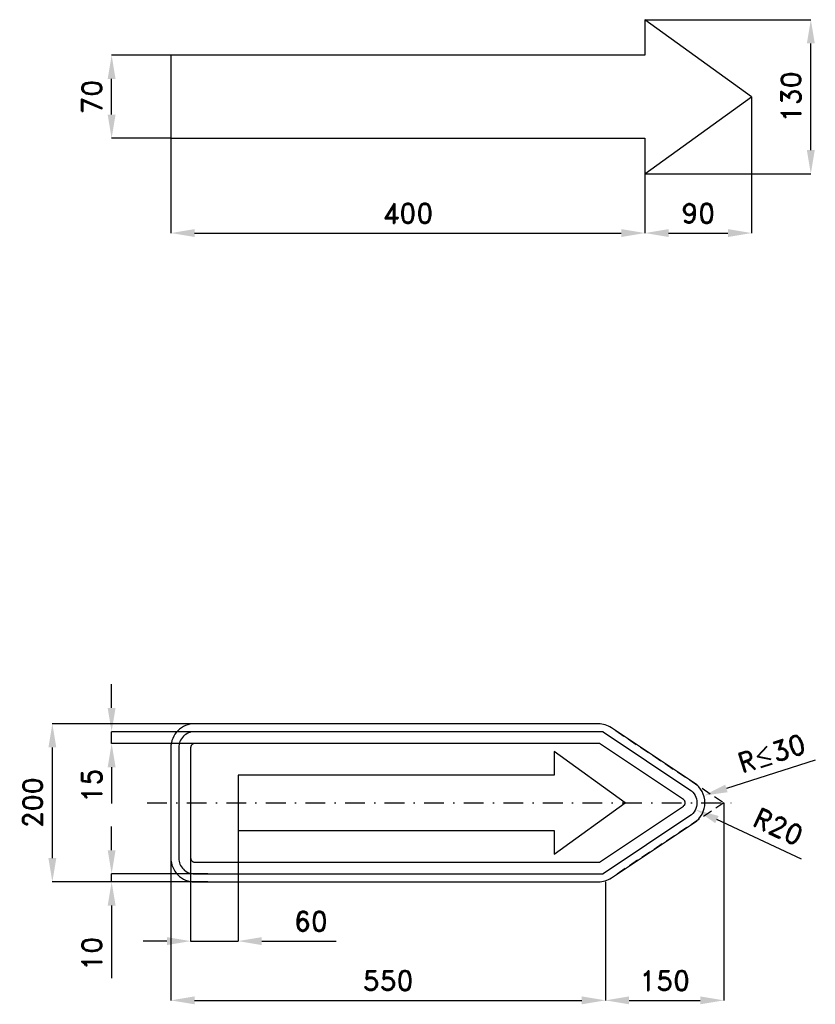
# Model space of a CAD drawing. Header units: millimetres. Extents: x -531 to 14209, y -255 to 1259.
import ezdxf

# ---------------------------------------------------------------- set-up
doc = ezdxf.new("R2010")
doc.units = ezdxf.units.MM
doc.header["$LTSCALE"] = 5
doc.linetypes.add('ČERCHOVANÁX2', pattern=[2, 1, -0.5, 0, -0.5])
doc.linetypes.add('ČÁRKOVANÁX2', pattern=[1.5, 1, -0.5])
doc.layers.add('Kóty', color=2, linetype='Continuous')
doc.layers.add('Značka', color=7, linetype='Continuous')
doc.styles.get("Standard").update_dxf_attribs({"font": 'romand.shx', "height": 25})
doc.dimstyles.get("Standard").update_dxf_attribs({"dimtxt": 25, "dimasz": 30, "dimexe": 0.18, "dimexo": 0.0625, "dimgap": 12.5, "dimtad": 1, "dimdec": 0, "dimzin": 0, "dimdsep": 46, "dimtxsty": 'Standard', "dimcen": 0.09, "dimadec": 0, "dimazin": 0, "dimtfac": 1, "dimtdec": 0, "dimtofl": 0, "dimtmove": 0, "dimatfit": 3, "dimfxl": 1, "dimtolj": 1, "dimtzin": 0, "dimarcsym": 0})

# ---------------------------------------------------------------- blocks, each defined once
blk = doc.blocks.new('*D2')
at = {"layer": 'Defpoints', "color": 0, "transparency": 16777216}
for p in [(-340, 841), (260, 841), (260, 721)]:
    blk.add_point(p, dxfattribs=at)
at = {"layer": 'Kóty', "color": 0, "lineweight": -2, "transparency": 16777216}
for p, q in [((-340, 840.9), (-340, 720.8)), ((260, 840.9), (260, 720.8)), ((-310, 721), (230, 721))]:
    blk.add_line(p, q, dxfattribs=at)
at = {"layer": 'Kóty', "color": 0, "transparency": 16777216}
for points in [[(-310, 726), (-310, 716), (-340, 721)], [(230, 726), (230, 716), (260, 721)]]:
    blk.add_solid(points, dxfattribs=at)
at = {"layer": 'Kóty', "color": 0, "transparency": 16777216, "insert": (-40, 746), "char_height": 25, "attachment_point": 5}
blk.add_mtext('\\A1;400', dxfattribs=at)
blk = doc.blocks.new('*D3')
at = {"layer": 'Defpoints', "color": 0, "transparency": 16777216}
for p in [(395, 893.5), (260, 841), (395, 721)]:
    blk.add_point(p, dxfattribs=at)
at = {"layer": 'Kóty', "color": 0, "lineweight": -2, "transparency": 16777216}
for p, q in [((395, 893.4), (395, 720.8)), ((260, 840.9), (260, 720.8)), ((290, 721), (365, 721))]:
    blk.add_line(p, q, dxfattribs=at)
at = {"layer": 'Kóty', "color": 0, "transparency": 16777216}
for points in [[(290, 726), (290, 716), (260, 721)], [(365, 726), (365, 716), (395, 721)]]:
    blk.add_solid(points, dxfattribs=at)
at = {"layer": 'Kóty', "color": 0, "transparency": 16777216, "insert": (327.5, 746), "char_height": 25, "attachment_point": 5}
blk.add_mtext('\\A1;90', dxfattribs=at)
blk = doc.blocks.new('*D4')
at = {"layer": 'Defpoints', "color": 0, "transparency": 16777216}
for p in [(260, 991), (470, 991), (260, 796)]:
    blk.add_point(p, dxfattribs=at)
at = {"layer": 'Kóty', "color": 0, "lineweight": -2, "transparency": 16777216}
for p, q in [((260.1, 991), (470.2, 991)), ((470, 826), (470, 961)), ((260.1, 796), (470.2, 796))]:
    blk.add_line(p, q, dxfattribs=at)
at = {"layer": 'Kóty', "color": 0, "transparency": 16777216}
for points in [[(465, 961), (475, 961), (470, 991)], [(465, 826), (475, 826), (470, 796)]]:
    blk.add_solid(points, dxfattribs=at)
at = {"layer": 'Kóty', "color": 0, "transparency": 16777216, "insert": (445, 893.5), "char_height": 25, "attachment_point": 5, "rotation": 90}
blk.add_mtext('\\A1;130', dxfattribs=at)
blk = doc.blocks.new('*D5')
at = {"layer": 'Defpoints', "color": 0, "transparency": 16777216}
for p in [(-415, 946), (-340, 946), (-340, 840.9)]:
    blk.add_point(p, dxfattribs=at)
at = {"layer": 'Kóty', "color": 0, "lineweight": -2, "transparency": 16777216}
for p, q in [((-340, 946), (-415.1, 946)), ((-415, 870.9), (-415, 916)), ((-340, 840.9), (-415.1, 840.9))]:
    blk.add_line(p, q, dxfattribs=at)
at = {"layer": 'Kóty', "color": 0, "transparency": 16777216}
for points in [[(-420, 916), (-410, 916), (-415, 946)], [(-420, 870.9), (-410, 870.9), (-415, 840.9)]]:
    blk.add_solid(points, dxfattribs=at)
at = {"layer": 'Kóty', "color": 0, "transparency": 16777216, "insert": (-440, 893.5), "char_height": 25, "attachment_point": 5, "rotation": 90}
blk.add_mtext('\\A1;70', dxfattribs=at)
blk = doc.blocks.new('*D6')
at = {"layer": 'Defpoints', "color": 0, "transparency": 16777216}
for p in [(-490, 100), (-293.4, 100), (-293.4, -100)]:
    blk.add_point(p, dxfattribs=at)
at = {"layer": 'Kóty', "color": 0, "lineweight": -2, "transparency": 16777216}
for p, q in [((-293.5, 100), (-490.1, 100)), ((-490, -70), (-490, 70)), ((-293.5, -100), (-490.1, -100))]:
    blk.add_line(p, q, dxfattribs=at)
at = {"layer": 'Kóty', "color": 0, "transparency": 16777216}
for points in [[(-495, 70), (-485, 70), (-490, 100)], [(-495, -70), (-485, -70), (-490, -100)]]:
    blk.add_solid(points, dxfattribs=at)
at = {"layer": 'Kóty', "color": 0, "transparency": 16777216, "insert": (-515, 0), "char_height": 25, "attachment_point": 5, "rotation": 90}
blk.add_mtext('\\A1;200', dxfattribs=at)
blk = doc.blocks.new('*D7')
at = {"layer": 'Defpoints', "color": 0, "transparency": 16777216}
for p in [(306, 0), (324.1, -8.5)]:
    blk.add_point(p, dxfattribs=at)
at = {"layer": 'Kóty', "color": 0, "lineweight": -2, "transparency": 16777216}
for p, q in [((305.9, 0), (306, 0)), ((306, -0.1), (306, 0.1)), ((458.1, -71.5), (351.2, -21.3))]:
    blk.add_line(p, q, dxfattribs=at)
at = {"layer": 'Kóty', "color": 0, "transparency": 16777216}
blk.add_solid([(353.3, -16.7), (349.1, -25.8), (324.1, -8.5)], dxfattribs=at)
at = {"layer": 'Kóty', "color": 0, "transparency": 16777216, "insert": (428.9, -30.1), "char_height": 25, "attachment_point": 5, "rotation": 334.842}
blk.add_mtext('\\A1;R20', dxfattribs=at)
blk = doc.blocks.new('*D8')
at = {"layer": 'Defpoints', "color": 0, "transparency": 16777216}
for p in [(-340, -60.5), (210, -100.1), (210, -250)]:
    blk.add_point(p, dxfattribs=at)
at = {"layer": 'Kóty', "color": 0, "lineweight": -2, "transparency": 16777216}
for p, q in [((-340, -60.6), (-340, -250.2)), ((210, -100.2), (210, -250.2)), ((-310, -250), (180, -250))]:
    blk.add_line(p, q, dxfattribs=at)
at = {"layer": 'Kóty', "color": 0, "transparency": 16777216}
for points in [[(-310, -245), (-310, -255), (-340, -250)], [(180, -245), (180, -255), (210, -250)]]:
    blk.add_solid(points, dxfattribs=at)
at = {"layer": 'Kóty', "color": 0, "transparency": 16777216, "insert": (-65, -225), "char_height": 25, "attachment_point": 5}
blk.add_mtext('\\A1;550', dxfattribs=at)
blk = doc.blocks.new('*D9')
at = {"layer": 'Defpoints', "color": 0, "transparency": 16777216}
for p in [(360, -0.1), (210, -100.2), (360, -250)]:
    blk.add_point(p, dxfattribs=at)
at = {"layer": 'Kóty', "color": 0, "lineweight": -2, "transparency": 16777216}
for p, q in [((360, -0.1), (360, -250.2)), ((210, -100.2), (210, -250.2)), ((240, -250), (330, -250))]:
    blk.add_line(p, q, dxfattribs=at)
at = {"layer": 'Kóty', "color": 0, "transparency": 16777216}
for points in [[(240, -245), (240, -255), (210, -250)], [(330, -245), (330, -255), (360, -250)]]:
    blk.add_solid(points, dxfattribs=at)
at = {"layer": 'Kóty', "color": 0, "transparency": 16777216, "insert": (285, -225), "char_height": 25, "attachment_point": 5}
blk.add_mtext('\\A1;150', dxfattribs=at)
blk = doc.blocks.new('*D10')
at = {"layer": 'Defpoints', "color": 0, "transparency": 16777216}
for p in [(-255, -35), (-315, -50.2), (-255, -175)]:
    blk.add_point(p, dxfattribs=at)
at = {"layer": 'Kóty', "color": 0, "lineweight": -2, "transparency": 16777216}
for p, q in [((-255, -35.1), (-255, -175.2)), ((-315, -50.3), (-315, -175.2)), ((-345, -175), (-375, -175)), ((-225, -175), (-130.7, -175))]:
    blk.add_line(p, q, dxfattribs=at)
at = {"layer": 'Kóty', "color": 0, "transparency": 16777216}
for points in [[(-345, -170), (-345, -180), (-315, -175)], [(-225, -170), (-225, -180), (-255, -175)]]:
    blk.add_solid(points, dxfattribs=at)
at = {"layer": 'Kóty', "color": 0, "transparency": 16777216, "insert": (-162.8, -150), "char_height": 25, "attachment_point": 5}
blk.add_mtext('\\A1;60', dxfattribs=at)

msp = doc.modelspace()

# ---------------------------------------------------------------- linework, layer by layer
at = {"layer": 'Kóty'}
for p, q in [((-415, 120), (-415, 150)), ((-288.4, 90), (-415.1, 90)), ((-288.4, 75), (-415.1, 75)), ((475.7, 53.9), (363.1, 18.2)), ((-415, 45), (-415, -1)), ((305.9, 0), (306, 0)), ((306, -0.1), (306, 0.1)), ((-415, -60), (-415, -30)), ((-293.4, -90), (-415.1, -90)), ((-293.4, -100), (-415.1, -100)), ((-415, -130), (-415, -221.9))]:
    msp.add_line(p, q, dxfattribs=at)
for points in [[(-415, 75), (-415, 90)], [(-415, -100), (-415, -90)], [(-315, -175), (-255, -175)]]:
    msp.add_lwpolyline(points, dxfattribs=at)
for points in [[(-420, 120), (-410, 120), (-415, 90)], [(-420, 45), (-410, 45), (-415, 75)], [(361.6, 22.9), (364.7, 13.4), (334.5, 9.1)], [(-420, -60), (-410, -60), (-415, -90)], [(-420, -130), (-410, -130), (-415, -100)]]:
    msp.add_solid(points, dxfattribs=at)
at = {"layer": 'Značka', "color": 3}
for points in [[(260, 796), (395, 893.5), (260, 991), (260, 946), (-340, 946), (-340, 841), (260, 841), (260, 796)], [(145, -65), (235, 0), (145, 65), (145, 35), (-255, 35), (-255, -35), (145, -35), (145, -65)], [(-310, -90), (207, -90)]]:
    msp.add_lwpolyline(points, dxfattribs=at)
for points in [[(-310, -100), (201, -100, 0.148069), (217.6, -95), (322.6, -25, 0.535184), (322.6, 25), (217.6, 95, 0.148069), (201, 100), (-310, 100, 0.414214), (-340, 70), (-340, -70, 0.414214), (-310, -100)], [(207, 90), (-310, 90, 0.414214), (-330, 70), (-330, -70, 0.414214), (-310, -90)], [(207, 90), (317, 16.6, -0.535184), (317, -16.6), (207, -90)], [(202.5, -75), (308.7, -4.2), (308.9, -4), (309.1, -3.9, 0.052309), (309.8, -3.2, 0.052563), (310.4, -2.4, 0.065329), (310.8, -1.2, 0.065487), (311, 0, 0.065194), (310.8, 1.2, 0.063519), (310.4, 2.4, 0.052443), (309.8, 3.2, 0.057309), (309.1, 3.9), (308.9, 4), (308.7, 4.2), (202.5, 75), (-310, 75), (-310.2, 75), (-310.5, 75, 0.055726), (-311.5, 74.8, 0.05617), (-312.5, 74.3, 0.069703), (-313.5, 73.5, 0.068354), (-314.3, 72.5, 0.056428), (-314.7, 71.5, 0.061123), (-314.9, 70.5, 0.012207), (-315, 70.3), (-315, 70), (-315, -70), (-315, -70.3, 0.010735), (-314.9, -70.5, 0.055713), (-314.7, -71.5, 0.056166), (-314.3, -72.5, 0.06969), (-313.5, -73.5, 0.068355), (-312.5, -74.3, 0.056427), (-311.5, -74.8, 0.061124), (-310.5, -75, 0.012202), (-310.2, -75), (-310, -75), (202.5, -75)]]:
    msp.add_lwpolyline(points, format="xyb", dxfattribs=at)
at = {"layer": 'Značka', "color": 6, "linetype": 'ČÁRKOVANÁX2', "ltscale": 2.5}
msp.add_lwpolyline([(223.1, 91.3), (360, 0), (220.8, -92.8)], dxfattribs=at)
at = {"layer": 'Značka', "color": 6, "linetype": 'ČERCHOVANÁX2', "ltscale": 5}
msp.add_lwpolyline([(-370, 0), (370, 0)], dxfattribs=at)

# ---------------------------------------------------------------- texts
at = {"layer": 'Kóty', "char_height": 25, "attachment_point": 5}
for s, insert, rotation in [('\\A1;R{\\A0;≤3}0', (420.4, 62.6), 17.6168), ('\\A1;15', (-440, 21.9), 90), ('\\A1;10', (-440, -191), 90)]:
    msp.add_mtext(s, dxfattribs=dict(at, insert=insert, rotation=rotation))

# ---------------------------------------------------------------- dimensions: what is measured, and where the dimension line sits
at = {"layer": 'Kóty'}
for base, p1, p2, text, picture, middle in [((470, 991), (260, 796), (260, 991), '130', '*D4', (445, 893.5)), ((-415, 946), (-340, 840.9), (-340, 946), '70', '*D5', (-440, 893.5))]:
    dim = msp.add_linear_dim(base=base, p1=p1, p2=p2, angle=90, text=text, dimstyle='Standard', dxfattribs=at)
    dim.commit()
    dim.dimension.update_dxf_attribs({"geometry": picture, "text_midpoint": middle})
for base, p1, p2, text, picture, middle in [((395, 721), (260, 841), (395, 893.5), '90', '*D3', (327.5, 746)), ((260, 721), (-340, 841), (260, 841), '400', '*D2', (-40, 746))]:
    dim = msp.add_linear_dim(base=base, p1=p1, p2=p2, text=text, dimstyle='Standard', dxfattribs=at)
    dim.commit()
    dim.dimension.update_dxf_attribs({"geometry": picture, "text_midpoint": middle})
dim = msp.add_linear_dim(base=(-490, 100), p1=(-293.4, -100), p2=(-293.4, 100), angle=90, dimstyle='Standard', dxfattribs=at)
dim.commit()
dim.dimension.update_dxf_attribs({"geometry": '*D6', "text_midpoint": (-515, 0)})
dim = msp.add_radius_dim(center=(306, 0), mpoint=(324.1, -8.5), dimstyle='Standard', dxfattribs=at)
dim.commit()
dim.dimension.update_dxf_attribs({"geometry": '*D7', "text_midpoint": (428.9, -30.1)})
for base, p1, p2, picture, middle in [((360, -250), (210, -100.2), (360, -0.1), '*D9', (285, -225)), ((-255, -175), (-315, -50.2), (-255, -35), '*D10', (-162.8, -150)), ((210, -250), (-340, -60.5), (210, -100.1), '*D8', (-65, -225))]:
    dim = msp.add_linear_dim(base=base, p1=p1, p2=p2, dimstyle='Standard', dxfattribs=at)
    dim.commit()
    dim.dimension.update_dxf_attribs({"geometry": picture, "text_midpoint": middle})

doc.saveas('drawing.dxf')
